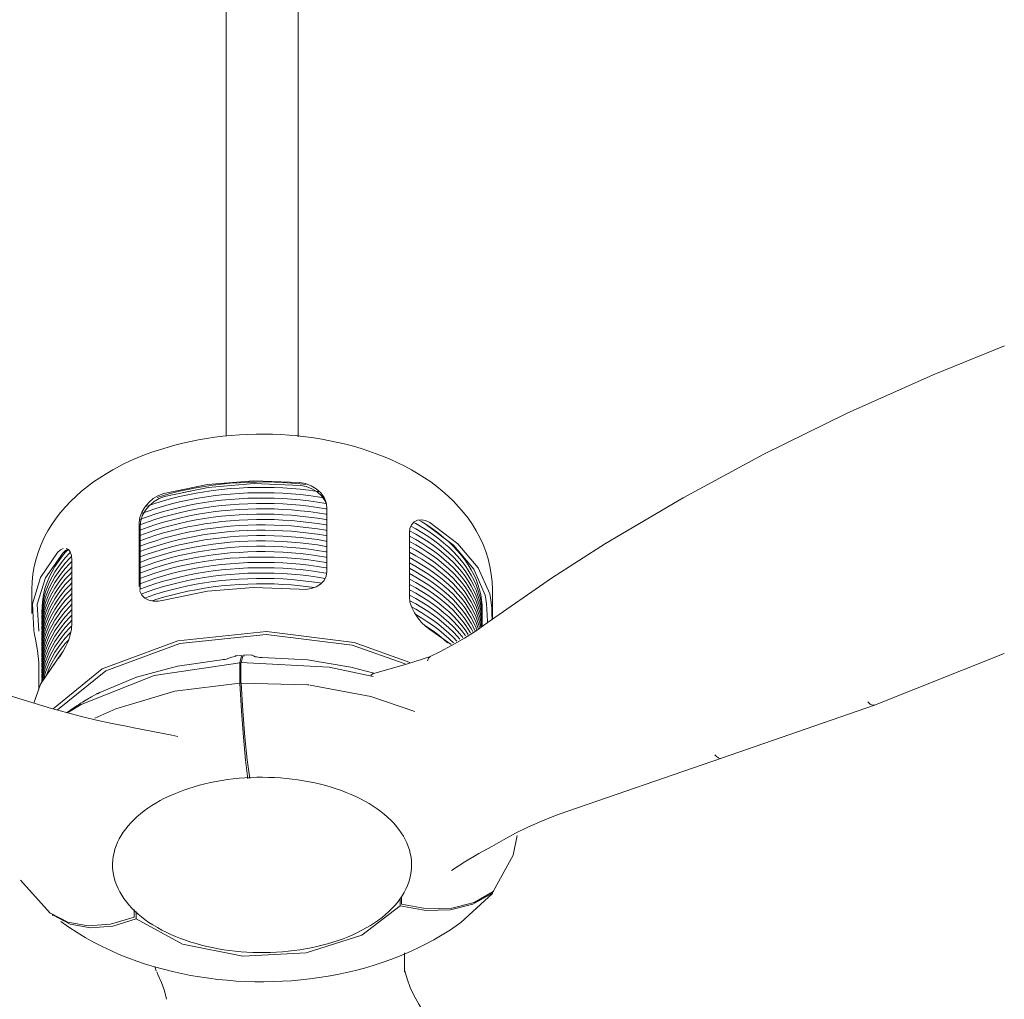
# Model space of a CAD drawing. Header units: millimetres. Extents: x 5806 to 11192, y -3252 to 7544.
# Tile 3 of 11: x 8144 to 8446, y -2927 to -2627. Entities that reach past the tile are written whole.
import ezdxf

# ---------------------------------------------------------------- set-up
doc = ezdxf.new("R2010")
doc.units = ezdxf.units.MM
doc.layers.add('E-LITE-EQPM', color=7, linetype='Continuous', lineweight=20)

# ---------------------------------------------------------------- blocks, each defined once
blk = doc.blocks.new('33451 - 32100 JUST FAN Matt black ceiling fan with DC motor-500755-00 Isometrico PDF')
at = {"layer": 'E-LITE-EQPM', "color": 251, "lineweight": 9, "true_color": 0x636466}
for p, q in [((2387.02, -2413.94), (2387.02, -2754.75)), ((2409.01, -2755.01), (2409.01, -2413.94)), ((2373.95, -2772.01), (2378.01, -2771.18)), ((2417.83, -2776.59), (2417.83, -2796.17)), ((2360.44, -2800.79), (2360.44, -2781.22)), ((2360.67, -2801.74), (2360.67, -2782.16)), ((2443.08, -2803.93), (2443.08, -2784.36)), ((2339.84, -2792.68), (2339.84, -2812.25)), ((2327.56, -2801.71), (2327.56, -2809.09)), ((2468.46, -2810.89), (2468.46, -2801.71)), ((2455.83, -2818.51), (2449.33, -2813.89)), ((2333.62, -2838.08), (2282.32, -2822.58)), ((2390.07, -2822.06), (2388.38, -2822.55)), ((2389.72, -2822.03), (2391.93, -2821.91)), ((2392.36, -2821.82), (2394.98, -2821.72)), ((2395.54, -2822.05), (2394.83, -2821.81)), ((2625.09, -2821.28), (2585.36, -2837.05)), ((2329.72, -2832.31), (2329.72, -2825.63)), ((2391.2, -2824.23), (2391.18, -2824.12)), ((2391.18, -2824.12), (2391.18, -2830.3)), ((2391.55, -2830.22), (2391.55, -2824.04)), ((2349.12, -2825.94), (2334.05, -2838.18)), ((2350.16, -2826.56), (2335.42, -2838.53)), ((2391.18, -2830.3), (2391.2, -2830.4)), ((2391.57, -2830.32), (2391.55, -2830.22)), ((2347.82, -2833.42), (2348.25, -2833.24)), ((2341.41, -2837.23), (2338.55, -2839.23)), ((2344.62, -2835.25), (2344.39, -2835.37)), ((2538.53, -2853.32), (2585.33, -2837.06)), ((2538.53, -2853.32), (2488.87, -2870.46)), ((2333.14, -2900.74), (2324.12, -2890.65)), ((2468.51, -2894.71), (2458.82, -2903.55)), ((2468.34, -2894.67), (2468.51, -2894.71)), ((2468.51, -2894.71), (2468.51, -2894.27)), ((2468.89, -2894.19), (2468.73, -2894.14)), ((2440.25, -2896.2), (2440.25, -2898.48)), ((2440.64, -2897.94), (2440.64, -2895.66)), ((2333.29, -2900.68), (2333.14, -2900.74)), ((2333.88, -2900.99), (2333.88, -2901.43)), ((2358.83, -2899.58), (2358.83, -2901.92)), ((2359.46, -2902.51), (2359.46, -2900.26)), ((2333.88, -2901.43), (2334.04, -2901.37))]:
    blk.add_line(p, q, dxfattribs=at)
for points in [[(2503.07, -2787.67, 0), (2526.86, -2773.6, 0), (2551.52, -2760.29, 0), (2577.04, -2747.75, 0), (2603.35, -2736.01, 0), (2625.15, -2727.13, 0)], [(2468.46, -2801.71, 0), (2468.38, -2799.34, 0), (2468.13, -2796.98, 0), (2467.73, -2794.64, 0), (2467.17, -2792.35, 0), (2466.46, -2790.11, 0), (2465.62, -2787.93, 0), (2464.65, -2785.82, 0), (2463.55, -2783.77, 0), (2462.35, -2781.81, 0), (2461.04, -2779.92, 0), (2459.64, -2778.11, 0), (2458.15, -2776.37, 0), (2456.58, -2774.71, 0), (2454.94, -2773.13, 0), (2453.22, -2771.62, 0), (2451.44, -2770.17, 0), (2449.59, -2768.8, 0), (2447.69, -2767.5, 0), (2445.73, -2766.26, 0), (2443.72, -2765.08, 0), (2441.65, -2763.97, 0), (2439.54, -2762.92, 0), (2437.38, -2761.93, 0), (2435.18, -2761, 0), (2432.94, -2760.14, 0), (2430.66, -2759.33, 0), (2428.35, -2758.58, 0), (2426, -2757.89, 0), (2423.62, -2757.26, 0), (2421.21, -2756.68, 0), (2418.77, -2756.17, 0), (2416.32, -2755.71, 0), (2413.84, -2755.32, 0), (2411.34, -2754.98, 0), (2408.83, -2754.7, 0), (2406.31, -2754.48, 0), (2403.78, -2754.31, 0), (2401.24, -2754.21, 0), (2398.7, -2754.16, 0), (2396.16, -2754.18, 0), (2393.62, -2754.25, 0), (2391.08, -2754.38, 0), (2388.55, -2754.57, 0), (2386.03, -2754.82, 0), (2383.53, -2755.13, 0), (2381.04, -2755.49, 0), (2378.57, -2755.92, 0), (2376.13, -2756.4, 0), (2373.71, -2756.94, 0), (2371.31, -2757.54, 0), (2368.94, -2758.2, 0), (2366.61, -2758.92, 0), (2364.31, -2759.69, 0), (2362.05, -2760.53, 0), (2359.82, -2761.42, 0), (2357.64, -2762.38, 0), (2355.51, -2763.4, 0), (2353.42, -2764.47, 0), (2352.5, -2764.97, 0)], [(2327.56, -2801.71, 0), (2327.64, -2799.34, 0), (2327.89, -2796.98, 0), (2328.3, -2794.64, 0), (2328.86, -2792.35, 0), (2329.56, -2790.11, 0), (2330.41, -2787.93, 0), (2331.38, -2785.82, 0), (2332.47, -2783.77, 0), (2333.68, -2781.81, 0), (2334.98, -2779.92, 0), (2336.38, -2778.11, 0), (2337.87, -2776.37, 0), (2339.44, -2774.71, 0), (2341.09, -2773.13, 0), (2342.8, -2771.62, 0), (2344.59, -2770.17, 0), (2346.43, -2768.8, 0), (2348.33, -2767.5, 0), (2350.29, -2766.26, 0), (2352.31, -2765.08, 0), (2352.5, -2764.97, 0)], [(2367.94, -2772.31, 0), (2381.3, -2769.58, 0), (2395.34, -2768.45, 0), (2409.49, -2768.96, 0)], [(2415.25, -2771.74, 0), (2414.93, -2771.68, 0), (2412.31, -2771.32, 0), (2409.68, -2771.02, 0), (2407.02, -2770.78, 0), (2404.36, -2770.61, 0), (2401.68, -2770.49, 0), (2398.99, -2770.44, 0), (2396.31, -2770.45, 0), (2393.62, -2770.52, 0), (2390.95, -2770.65, 0), (2388.28, -2770.84, 0), (2385.63, -2771.1, 0), (2383, -2771.41, 0), (2380.4, -2771.79, 0), (2377.82, -2772.23, 0), (2375.27, -2772.72, 0), (2372.76, -2773.28, 0), (2370.29, -2773.89, 0), (2367.87, -2774.56, 0), (2365.49, -2775.28, 0), (2363.16, -2776.06, 0), (2362.68, -2776.24, 0)], [(2411.43, -2769.58, 0), (2409.68, -2769.38, 0), (2407.02, -2769.14, 0), (2404.36, -2768.97, 0), (2401.68, -2768.85, 0), (2398.99, -2768.8, 0), (2396.31, -2768.81, 0), (2393.62, -2768.88, 0), (2390.95, -2769.01, 0), (2388.28, -2769.2, 0), (2385.63, -2769.46, 0), (2383, -2769.77, 0), (2380.4, -2770.15, 0), (2377.82, -2770.59, 0), (2375.27, -2771.08, 0), (2372.76, -2771.64, 0), (2370.29, -2772.25, 0), (2367.87, -2772.92, 0), (2365.86, -2773.53, 0)], [(2368.16, -2773.21, 0), (2381.51, -2770.44, 0), (2395.56, -2769.31, 0), (2409.71, -2769.86, 0)], [(2409.49, -2768.96, 0), (2411.3, -2769.31, 0), (2413.03, -2769.98, 0), (2414.6, -2770.94, 0), (2415.93, -2772.15, 0), (2416.96, -2773.54, 0), (2417.61, -2775.06, 0), (2417.83, -2776.59, 0)], [(2409.71, -2769.86, 0), (2411.52, -2770.22, 0), (2413.25, -2770.89, 0), (2414.82, -2771.86, 0), (2416.15, -2773.07, 0), (2417.18, -2774.48, 0), (2417.71, -2775.61, 0)], [(2360.44, -2781.22, 0), (2360.64, -2779.65, 0), (2361.21, -2778.04, 0), (2362.13, -2776.48, 0), (2363.31, -2775.07, 0), (2364.72, -2773.87, 0), (2366.28, -2772.94, 0), (2367.94, -2772.31, 0)], [(2417.67, -2775.41, 0), (2417.51, -2775.38, 0), (2414.93, -2774.96, 0), (2412.31, -2774.6, 0), (2409.68, -2774.3, 0), (2407.02, -2774.06, 0), (2404.36, -2773.89, 0), (2401.68, -2773.77, 0), (2398.99, -2773.72, 0), (2396.31, -2773.73, 0), (2393.62, -2773.8, 0), (2390.95, -2773.93, 0), (2388.28, -2774.12, 0), (2385.63, -2774.38, 0), (2383, -2774.69, 0), (2380.4, -2775.07, 0), (2377.82, -2775.51, 0), (2375.27, -2776, 0), (2372.76, -2776.56, 0), (2370.29, -2777.17, 0), (2367.87, -2777.84, 0), (2365.49, -2778.56, 0), (2363.16, -2779.34, 0), (2360.89, -2780.17, 0), (2360.55, -2780.31, 0)], [(2360.67, -2782.16, 0), (2360.86, -2780.59, 0), (2361.44, -2778.97, 0), (2362.35, -2777.41, 0), (2363.54, -2775.99, 0), (2364.95, -2774.78, 0), (2366.51, -2773.84, 0), (2368.16, -2773.21, 0)], [(2417.01, -2773.66, 0), (2414.93, -2773.32, 0), (2412.31, -2772.96, 0), (2409.68, -2772.66, 0), (2407.02, -2772.42, 0), (2404.36, -2772.25, 0), (2401.68, -2772.13, 0), (2398.99, -2772.08, 0), (2396.31, -2772.09, 0), (2393.62, -2772.16, 0), (2390.95, -2772.29, 0), (2388.28, -2772.48, 0), (2385.63, -2772.74, 0), (2383, -2773.05, 0), (2380.4, -2773.43, 0), (2377.82, -2773.87, 0), (2375.27, -2774.36, 0), (2372.76, -2774.92, 0), (2370.29, -2775.53, 0), (2367.87, -2776.2, 0), (2365.49, -2776.92, 0), (2363.16, -2777.7, 0), (2361.28, -2778.39, 0)], [(2417.67, -2777.05, 0), (2417.51, -2777.02, 0), (2414.93, -2776.6, 0), (2412.31, -2776.24, 0), (2409.68, -2775.94, 0), (2407.02, -2775.7, 0), (2404.36, -2775.53, 0), (2401.68, -2775.41, 0), (2398.99, -2775.36, 0), (2396.31, -2775.37, 0), (2393.62, -2775.44, 0), (2390.95, -2775.57, 0), (2388.28, -2775.76, 0), (2385.63, -2776.02, 0), (2383, -2776.33, 0), (2380.4, -2776.71, 0), (2377.82, -2777.15, 0), (2375.27, -2777.64, 0), (2372.76, -2778.2, 0), (2370.29, -2778.81, 0), (2367.87, -2779.48, 0), (2365.49, -2780.2, 0), (2363.16, -2780.98, 0), (2360.89, -2781.81, 0), (2360.44, -2781.99, 0)], [(2417.67, -2778.69, 0), (2417.51, -2778.66, 0), (2414.93, -2778.24, 0), (2412.31, -2777.88, 0), (2409.68, -2777.58, 0), (2407.02, -2777.34, 0), (2404.36, -2777.17, 0), (2401.68, -2777.05, 0), (2398.99, -2777, 0), (2396.31, -2777.01, 0), (2393.62, -2777.08, 0), (2390.95, -2777.21, 0), (2388.28, -2777.4, 0), (2385.63, -2777.66, 0), (2383, -2777.97, 0), (2380.4, -2778.35, 0), (2377.82, -2778.79, 0), (2375.27, -2779.28, 0), (2372.76, -2779.84, 0), (2370.29, -2780.45, 0), (2367.87, -2781.12, 0), (2365.49, -2781.84, 0), (2363.16, -2782.62, 0), (2360.89, -2783.45, 0), (2360.44, -2783.63, 0)], [(2417.67, -2780.33, 0), (2417.51, -2780.3, 0), (2414.93, -2779.88, 0), (2412.31, -2779.52, 0), (2409.68, -2779.22, 0), (2407.02, -2778.98, 0), (2404.36, -2778.81, 0), (2401.68, -2778.69, 0), (2398.99, -2778.64, 0), (2396.31, -2778.65, 0), (2393.62, -2778.72, 0), (2390.95, -2778.85, 0), (2388.28, -2779.04, 0), (2385.63, -2779.3, 0), (2383, -2779.61, 0), (2380.4, -2779.99, 0), (2377.82, -2780.43, 0), (2375.27, -2780.92, 0), (2372.76, -2781.48, 0), (2370.29, -2782.09, 0), (2367.87, -2782.76, 0), (2365.49, -2783.48, 0), (2363.16, -2784.26, 0), (2360.89, -2785.09, 0), (2360.44, -2785.27, 0)], [(2417.67, -2781.97, 0), (2417.51, -2781.94, 0), (2414.93, -2781.52, 0), (2412.31, -2781.16, 0), (2409.68, -2780.86, 0), (2407.02, -2780.62, 0), (2404.36, -2780.45, 0), (2401.68, -2780.33, 0), (2398.99, -2780.28, 0), (2396.31, -2780.28, 0), (2393.62, -2780.36, 0), (2390.95, -2780.49, 0), (2388.28, -2780.68, 0), (2385.63, -2780.94, 0), (2383, -2781.25, 0), (2380.4, -2781.63, 0), (2377.82, -2782.07, 0), (2375.27, -2782.56, 0), (2372.76, -2783.12, 0), (2370.29, -2783.73, 0), (2367.87, -2784.4, 0), (2365.49, -2785.12, 0), (2363.16, -2785.9, 0), (2360.89, -2786.73, 0), (2360.44, -2786.91, 0)], [(2443.08, -2784.36, 0), (2443.26, -2782.95, 0), (2443.78, -2781.8, 0), (2444.58, -2780.96, 0), (2445.6, -2780.48, 0), (2446.77, -2780.36, 0), (2448.03, -2780.61, 0), (2449.31, -2781.21, 0)], [(2417.67, -2783.61, 0), (2417.51, -2783.58, 0), (2414.93, -2783.16, 0), (2412.31, -2782.8, 0), (2409.68, -2782.5, 0), (2407.02, -2782.26, 0), (2404.36, -2782.09, 0), (2401.68, -2781.97, 0), (2398.99, -2781.92, 0), (2396.31, -2781.92, 0), (2393.62, -2782, 0), (2390.95, -2782.13, 0), (2388.28, -2782.32, 0), (2385.63, -2782.58, 0), (2383, -2782.89, 0), (2380.4, -2783.27, 0), (2377.82, -2783.71, 0), (2375.27, -2784.2, 0), (2372.76, -2784.76, 0), (2370.29, -2785.37, 0), (2367.87, -2786.04, 0), (2365.49, -2786.76, 0), (2363.16, -2787.54, 0), (2360.89, -2788.37, 0), (2360.44, -2788.55, 0)], [(2465.31, -2812.89, 0), (2465.37, -2811.32, 0), (2465.33, -2809.75, 0), (2465.18, -2808.17, 0), (2464.91, -2806.6, 0), (2464.54, -2805.04, 0), (2464.06, -2803.49, 0), (2463.48, -2801.95, 0), (2462.79, -2800.43, 0), (2461.99, -2798.93, 0), (2461.1, -2797.44, 0), (2460.1, -2795.98, 0), (2459, -2794.55, 0), (2457.81, -2793.15, 0), (2456.52, -2791.77, 0), (2455.14, -2790.43, 0), (2453.66, -2789.12, 0), (2452.1, -2787.85, 0), (2450.45, -2786.61, 0), (2448.72, -2785.42, 0), (2446.91, -2784.26, 0), (2445.02, -2783.15, 0), (2443.53, -2782.34, 0)], [(2465.31, -2811.26, 0), (2465.37, -2809.68, 0), (2465.33, -2808.11, 0), (2465.18, -2806.53, 0), (2464.91, -2804.96, 0), (2464.54, -2803.4, 0), (2464.06, -2801.85, 0), (2463.48, -2800.31, 0), (2462.79, -2798.79, 0), (2461.99, -2797.29, 0), (2461.1, -2795.8, 0), (2460.1, -2794.34, 0), (2459, -2792.91, 0), (2457.81, -2791.51, 0), (2456.52, -2790.13, 0), (2455.14, -2788.79, 0), (2453.66, -2787.48, 0), (2452.1, -2786.21, 0), (2450.45, -2784.97, 0), (2448.72, -2783.78, 0), (2446.91, -2782.62, 0), (2445.02, -2781.51, 0), (2444.38, -2781.16, 0)], [(2465.31, -2809.62, 0), (2465.37, -2808.05, 0), (2465.33, -2806.47, 0), (2465.18, -2804.89, 0), (2464.91, -2803.32, 0), (2464.54, -2801.76, 0), (2464.06, -2800.21, 0), (2463.48, -2798.67, 0), (2462.79, -2797.15, 0), (2461.99, -2795.65, 0), (2461.1, -2794.16, 0), (2460.1, -2792.7, 0), (2459, -2791.27, 0), (2457.81, -2789.87, 0), (2456.52, -2788.49, 0), (2455.14, -2787.15, 0), (2453.66, -2785.84, 0), (2452.1, -2784.57, 0), (2450.45, -2783.33, 0), (2448.72, -2782.14, 0), (2446.91, -2780.98, 0), (2446.21, -2780.57, 0)], [(2447.9, -2781.61, 0), (2456.58, -2788.09, 0), (2462.79, -2795.45, 0), (2466.25, -2803.39, 0)], [(2449.31, -2781.21, 0), (2457.94, -2787.71, 0), (2464.14, -2795.07, 0), (2467.67, -2803, 0)], [(2417.67, -2785.25, 0), (2417.51, -2785.22, 0), (2414.93, -2784.8, 0), (2412.31, -2784.44, 0), (2409.68, -2784.14, 0), (2407.02, -2783.9, 0), (2404.36, -2783.73, 0), (2401.68, -2783.61, 0), (2398.99, -2783.56, 0), (2396.31, -2783.56, 0), (2393.62, -2783.64, 0), (2390.95, -2783.77, 0), (2388.28, -2783.96, 0), (2385.63, -2784.22, 0), (2383, -2784.53, 0), (2380.4, -2784.91, 0), (2377.82, -2785.35, 0), (2375.27, -2785.84, 0), (2372.76, -2786.4, 0), (2370.29, -2787.01, 0), (2367.87, -2787.68, 0), (2365.49, -2788.4, 0), (2363.16, -2789.18, 0), (2360.89, -2790.01, 0), (2360.44, -2790.19, 0)], [(2417.67, -2786.89, 0), (2417.51, -2786.86, 0), (2414.93, -2786.44, 0), (2412.31, -2786.08, 0), (2409.68, -2785.78, 0), (2407.02, -2785.54, 0), (2404.36, -2785.37, 0), (2401.68, -2785.25, 0), (2398.99, -2785.2, 0), (2396.31, -2785.2, 0), (2393.62, -2785.27, 0), (2390.95, -2785.41, 0), (2388.28, -2785.6, 0), (2385.63, -2785.86, 0), (2383, -2786.17, 0), (2380.4, -2786.55, 0), (2377.82, -2786.99, 0), (2375.27, -2787.48, 0), (2372.76, -2788.04, 0), (2370.29, -2788.65, 0), (2367.87, -2789.32, 0), (2365.49, -2790.04, 0), (2363.16, -2790.82, 0), (2360.89, -2791.65, 0), (2360.44, -2791.83, 0)], [(2465.32, -2812.92, 0), (2465.18, -2811.45, 0), (2464.91, -2809.88, 0), (2464.54, -2808.32, 0), (2464.06, -2806.77, 0), (2463.48, -2805.23, 0), (2462.79, -2803.71, 0), (2461.99, -2802.2, 0), (2461.1, -2800.72, 0), (2460.1, -2799.26, 0), (2459, -2797.83, 0), (2457.81, -2796.43, 0), (2456.52, -2795.05, 0), (2455.14, -2793.71, 0), (2453.66, -2792.4, 0), (2452.1, -2791.13, 0), (2450.45, -2789.89, 0), (2448.72, -2788.7, 0), (2446.91, -2787.54, 0), (2445.02, -2786.43, 0), (2443.08, -2785.37, 0)], [(2465.37, -2812.85, 0), (2465.33, -2811.39, 0), (2465.18, -2809.81, 0), (2464.91, -2808.24, 0), (2464.54, -2806.68, 0), (2464.06, -2805.13, 0), (2463.48, -2803.59, 0), (2462.79, -2802.07, 0), (2461.99, -2800.56, 0), (2461.1, -2799.08, 0), (2460.1, -2797.62, 0), (2459, -2796.19, 0), (2457.81, -2794.79, 0), (2456.52, -2793.41, 0), (2455.14, -2792.07, 0), (2453.66, -2790.76, 0), (2452.1, -2789.49, 0), (2450.45, -2788.25, 0), (2448.72, -2787.06, 0), (2446.91, -2785.9, 0), (2445.02, -2784.79, 0), (2443.15, -2783.78, 0)], [(2330.75, -2809.88, 0), (2330.66, -2808.6, 0), (2330.67, -2807.02, 0), (2330.78, -2805.44, 0), (2331.01, -2803.87, 0), (2331.34, -2802.3, 0), (2331.78, -2800.75, 0), (2332.33, -2799.21, 0), (2332.98, -2797.68, 0), (2333.74, -2796.17, 0), (2334.6, -2794.68, 0), (2335.57, -2793.21, 0), (2336.63, -2791.77, 0), (2337.79, -2790.36, 0), (2338.63, -2789.43, 0)], [(2335.45, -2790.39, 0), (2336.32, -2789.61, 0), (2337.19, -2789.19, 0)], [(2337, -2790.55, 0), (2337.88, -2789.77, 0), (2338.61, -2789.4, 0)], [(2338.02, -2789.15, 0), (2338.75, -2789.49, 0), (2339.33, -2790.21, 0), (2339.71, -2791.29, 0), (2339.84, -2792.68, 0)], [(2417.67, -2788.53, 0), (2417.51, -2788.5, 0), (2414.93, -2788.08, 0), (2412.31, -2787.72, 0), (2409.68, -2787.42, 0), (2407.02, -2787.18, 0), (2404.36, -2787.01, 0), (2401.68, -2786.89, 0), (2398.99, -2786.84, 0), (2396.31, -2786.84, 0), (2393.62, -2786.91, 0), (2390.95, -2787.05, 0), (2388.28, -2787.24, 0), (2385.63, -2787.5, 0), (2383, -2787.81, 0), (2380.4, -2788.19, 0), (2377.82, -2788.63, 0), (2375.27, -2789.12, 0), (2372.76, -2789.68, 0), (2370.29, -2790.29, 0), (2367.87, -2790.96, 0), (2365.49, -2791.68, 0), (2363.16, -2792.46, 0), (2360.89, -2793.29, 0), (2360.44, -2793.47, 0)], [(2417.67, -2790.17, 0), (2417.51, -2790.14, 0), (2414.93, -2789.72, 0), (2412.31, -2789.36, 0), (2409.68, -2789.06, 0), (2407.02, -2788.82, 0), (2404.36, -2788.65, 0), (2401.68, -2788.53, 0), (2398.99, -2788.48, 0), (2396.31, -2788.48, 0), (2393.62, -2788.55, 0), (2390.95, -2788.69, 0), (2388.28, -2788.88, 0), (2385.63, -2789.14, 0), (2383, -2789.45, 0), (2380.4, -2789.83, 0), (2377.82, -2790.27, 0), (2375.27, -2790.76, 0), (2372.76, -2791.32, 0), (2370.29, -2791.93, 0), (2367.87, -2792.6, 0), (2365.49, -2793.32, 0), (2363.16, -2794.1, 0), (2360.89, -2794.93, 0), (2360.44, -2795.11, 0)], [(2465.16, -2813.01, 0), (2464.91, -2811.52, 0), (2464.54, -2809.96, 0), (2464.06, -2808.41, 0), (2463.48, -2806.87, 0), (2462.79, -2805.35, 0), (2461.99, -2803.84, 0), (2461.1, -2802.36, 0), (2460.1, -2800.9, 0), (2459, -2799.47, 0), (2457.81, -2798.07, 0), (2456.52, -2796.69, 0), (2455.14, -2795.35, 0), (2453.66, -2794.04, 0), (2452.1, -2792.77, 0), (2450.45, -2791.53, 0), (2448.72, -2790.34, 0), (2446.91, -2789.18, 0), (2445.02, -2788.07, 0), (2443.08, -2787.01, 0)], [(2464.91, -2813.16, 0), (2464.54, -2811.6, 0), (2464.06, -2810.05, 0), (2463.48, -2808.51, 0), (2462.79, -2806.99, 0), (2461.99, -2805.48, 0), (2461.1, -2804, 0), (2460.1, -2802.54, 0), (2459, -2801.11, 0), (2457.81, -2799.71, 0), (2456.52, -2798.33, 0), (2455.14, -2796.99, 0), (2453.66, -2795.68, 0), (2452.1, -2794.41, 0), (2450.45, -2793.17, 0), (2448.72, -2791.97, 0), (2446.91, -2790.82, 0), (2445.02, -2789.71, 0), (2443.08, -2788.65, 0)], [(2466.9, -2811.94, 0), (2486.58, -2798.25, 0), (2503.07, -2787.67, 0)], [(2328.13, -2814.24, 0), (2327.76, -2806.06, 0), (2330.23, -2798, 0), (2335.45, -2790.39, 0)], [(2329.68, -2814.4, 0), (2329.24, -2806.21, 0), (2331.72, -2798.15, 0), (2337, -2790.55, 0)], [(2330.75, -2811.52, 0), (2330.66, -2810.24, 0), (2330.67, -2808.66, 0), (2330.78, -2807.08, 0), (2331.01, -2805.51, 0), (2331.34, -2803.94, 0), (2331.78, -2802.39, 0), (2332.33, -2800.85, 0), (2332.98, -2799.32, 0), (2333.74, -2797.81, 0), (2334.6, -2796.32, 0), (2335.57, -2794.85, 0), (2336.63, -2793.41, 0), (2337.79, -2791.99, 0), (2339.05, -2790.61, 0), (2339.36, -2790.29, 0)], [(2330.75, -2813.16, 0), (2330.66, -2811.88, 0), (2330.67, -2810.3, 0), (2330.78, -2808.72, 0), (2331.01, -2807.15, 0), (2331.34, -2805.58, 0), (2331.78, -2804.03, 0), (2332.33, -2802.49, 0), (2332.98, -2800.96, 0), (2333.74, -2799.45, 0), (2334.6, -2797.96, 0), (2335.57, -2796.49, 0), (2336.63, -2795.05, 0), (2337.79, -2793.63, 0), (2339.05, -2792.25, 0), (2339.74, -2791.56, 0)], [(2417.67, -2791.81, 0), (2417.51, -2791.78, 0), (2414.93, -2791.36, 0), (2412.31, -2791, 0), (2409.68, -2790.7, 0), (2407.02, -2790.46, 0), (2404.36, -2790.29, 0), (2401.68, -2790.17, 0), (2398.99, -2790.12, 0), (2396.31, -2790.12, 0), (2393.62, -2790.19, 0), (2390.95, -2790.33, 0), (2388.28, -2790.52, 0), (2385.63, -2790.78, 0), (2383, -2791.09, 0), (2380.4, -2791.47, 0), (2377.82, -2791.91, 0), (2375.27, -2792.4, 0), (2372.76, -2792.96, 0), (2370.29, -2793.57, 0), (2367.87, -2794.24, 0), (2365.49, -2794.96, 0), (2363.16, -2795.74, 0), (2360.89, -2796.57, 0), (2360.44, -2796.75, 0)], [(2417.67, -2793.45, 0), (2417.51, -2793.42, 0), (2414.93, -2793, 0), (2412.31, -2792.64, 0), (2409.68, -2792.34, 0), (2407.02, -2792.1, 0), (2404.36, -2791.92, 0), (2401.68, -2791.81, 0), (2398.99, -2791.76, 0), (2396.31, -2791.76, 0), (2393.62, -2791.83, 0), (2390.95, -2791.97, 0), (2388.28, -2792.16, 0), (2385.63, -2792.42, 0), (2383, -2792.73, 0), (2380.4, -2793.11, 0), (2377.82, -2793.55, 0), (2375.27, -2794.04, 0), (2372.76, -2794.6, 0), (2370.29, -2795.21, 0), (2367.87, -2795.88, 0), (2365.49, -2796.6, 0), (2363.16, -2797.38, 0), (2360.89, -2798.21, 0), (2360.44, -2798.39, 0)], [(2464.54, -2813.24, 0), (2464.06, -2811.69, 0), (2463.48, -2810.15, 0), (2462.79, -2808.63, 0), (2461.99, -2807.12, 0), (2461.1, -2805.64, 0), (2460.1, -2804.18, 0), (2459, -2802.75, 0), (2457.81, -2801.35, 0), (2456.52, -2799.97, 0), (2455.14, -2798.63, 0), (2453.66, -2797.32, 0), (2452.1, -2796.05, 0), (2450.45, -2794.81, 0), (2448.72, -2793.61, 0), (2446.91, -2792.46, 0), (2445.02, -2791.35, 0), (2443.08, -2790.29, 0)], [(2464.15, -2813.6, 0), (2464.06, -2813.33, 0), (2463.48, -2811.79, 0), (2462.79, -2810.27, 0), (2461.99, -2808.76, 0), (2461.1, -2807.28, 0), (2460.1, -2805.82, 0), (2459, -2804.39, 0), (2457.81, -2802.99, 0), (2456.52, -2801.61, 0), (2455.14, -2800.27, 0), (2453.66, -2798.96, 0), (2452.1, -2797.69, 0), (2450.45, -2796.45, 0), (2448.72, -2795.25, 0), (2446.91, -2794.1, 0), (2445.02, -2792.99, 0), (2443.08, -2791.93, 0)], [(2330.75, -2814.8, 0), (2330.66, -2813.52, 0), (2330.67, -2811.94, 0), (2330.78, -2810.36, 0), (2331.01, -2808.79, 0), (2331.34, -2807.22, 0), (2331.78, -2805.67, 0), (2332.33, -2804.13, 0), (2332.98, -2802.6, 0), (2333.74, -2801.09, 0), (2334.6, -2799.6, 0), (2335.57, -2798.13, 0), (2336.63, -2796.69, 0), (2337.79, -2795.27, 0), (2339.05, -2793.89, 0), (2339.84, -2793.09, 0)], [(2330.75, -2816.44, 0), (2330.66, -2815.16, 0), (2330.67, -2813.58, 0), (2330.78, -2812, 0), (2331.01, -2810.43, 0), (2331.34, -2808.86, 0), (2331.78, -2807.31, 0), (2332.33, -2805.77, 0), (2332.98, -2804.24, 0), (2333.74, -2802.73, 0), (2334.6, -2801.24, 0), (2335.57, -2799.77, 0), (2336.63, -2798.33, 0), (2337.79, -2796.91, 0), (2339.05, -2795.53, 0), (2339.84, -2794.73, 0)], [(2417.67, -2795.09, 0), (2417.51, -2795.06, 0), (2414.93, -2794.64, 0), (2412.31, -2794.28, 0), (2409.68, -2793.98, 0), (2407.02, -2793.74, 0), (2404.36, -2793.56, 0), (2401.68, -2793.45, 0), (2398.99, -2793.4, 0), (2396.31, -2793.4, 0), (2393.62, -2793.47, 0), (2390.95, -2793.61, 0), (2388.28, -2793.8, 0), (2385.63, -2794.06, 0), (2383, -2794.37, 0), (2380.4, -2794.75, 0), (2377.82, -2795.19, 0), (2375.27, -2795.68, 0), (2372.76, -2796.24, 0), (2370.29, -2796.85, 0), (2367.87, -2797.52, 0), (2365.49, -2798.24, 0), (2363.16, -2799.02, 0), (2360.89, -2799.85, 0), (2360.44, -2800.03, 0)], [(2417.67, -2796.73, 0), (2417.51, -2796.7, 0), (2414.93, -2796.28, 0), (2412.31, -2795.92, 0), (2409.68, -2795.62, 0), (2407.02, -2795.38, 0), (2404.36, -2795.2, 0), (2401.68, -2795.09, 0), (2398.99, -2795.04, 0), (2396.31, -2795.04, 0), (2393.62, -2795.11, 0), (2390.95, -2795.25, 0), (2388.28, -2795.44, 0), (2385.63, -2795.7, 0), (2383, -2796.01, 0), (2380.4, -2796.39, 0), (2377.82, -2796.83, 0), (2375.27, -2797.32, 0), (2372.76, -2797.88, 0), (2370.29, -2798.49, 0), (2367.87, -2799.16, 0), (2365.49, -2799.88, 0), (2363.16, -2800.66, 0), (2360.89, -2801.49, 0), (2360.55, -2801.63, 0)], [(2463.65, -2813.89, 0), (2463.48, -2813.43, 0), (2462.79, -2811.91, 0), (2461.99, -2810.4, 0), (2461.1, -2808.92, 0), (2460.1, -2807.46, 0), (2459, -2806.03, 0), (2457.81, -2804.63, 0), (2456.52, -2803.25, 0), (2455.14, -2801.91, 0), (2453.66, -2800.6, 0), (2452.1, -2799.33, 0), (2450.45, -2798.09, 0), (2448.72, -2796.89, 0), (2446.91, -2795.74, 0), (2445.02, -2794.63, 0), (2443.08, -2793.57, 0)], [(2463.09, -2814.22, 0), (2462.79, -2813.55, 0), (2461.99, -2812.04, 0), (2461.1, -2810.56, 0), (2460.1, -2809.1, 0), (2459, -2807.67, 0), (2457.81, -2806.27, 0), (2456.52, -2804.89, 0), (2455.14, -2803.55, 0), (2453.66, -2802.24, 0), (2452.1, -2800.97, 0), (2450.45, -2799.73, 0), (2448.72, -2798.53, 0), (2446.91, -2797.38, 0), (2445.02, -2796.27, 0), (2443.08, -2795.21, 0)], [(2330.75, -2818.08, 0), (2330.66, -2816.8, 0), (2330.67, -2815.22, 0), (2330.78, -2813.64, 0), (2331.01, -2812.07, 0), (2331.34, -2810.5, 0), (2331.78, -2808.95, 0), (2332.33, -2807.41, 0), (2332.98, -2805.88, 0), (2333.74, -2804.37, 0), (2334.6, -2802.88, 0), (2335.57, -2801.41, 0), (2336.63, -2799.97, 0), (2337.79, -2798.55, 0), (2339.05, -2797.17, 0), (2339.84, -2796.37, 0)], [(2330.75, -2819.72, 0), (2330.66, -2818.44, 0), (2330.67, -2816.86, 0), (2330.78, -2815.28, 0), (2331.01, -2813.71, 0), (2331.34, -2812.14, 0), (2331.78, -2810.59, 0), (2332.33, -2809.04, 0), (2332.98, -2807.52, 0), (2333.74, -2806.01, 0), (2334.6, -2804.52, 0), (2335.57, -2803.05, 0), (2336.63, -2801.61, 0), (2337.79, -2800.19, 0), (2339.05, -2798.81, 0), (2339.84, -2798.01, 0)], [(2417.27, -2798.3, 0), (2414.93, -2797.92, 0), (2412.31, -2797.56, 0), (2409.68, -2797.26, 0), (2407.02, -2797.02, 0), (2404.36, -2796.84, 0), (2401.68, -2796.73, 0), (2398.99, -2796.68, 0), (2396.31, -2796.68, 0), (2393.62, -2796.75, 0), (2390.95, -2796.89, 0), (2388.28, -2797.08, 0), (2385.63, -2797.34, 0), (2383, -2797.65, 0), (2380.4, -2798.03, 0), (2377.82, -2798.47, 0), (2375.27, -2798.96, 0), (2372.76, -2799.52, 0), (2370.29, -2800.13, 0), (2367.87, -2800.8, 0), (2365.49, -2801.52, 0), (2363.16, -2802.3, 0), (2361.05, -2803.08, 0)], [(2416.16, -2799.76, 0), (2414.93, -2799.56, 0), (2412.31, -2799.2, 0), (2409.68, -2798.9, 0), (2407.02, -2798.66, 0), (2404.36, -2798.48, 0), (2401.68, -2798.37, 0), (2398.99, -2798.32, 0), (2396.31, -2798.32, 0), (2393.62, -2798.39, 0), (2390.95, -2798.53, 0), (2388.28, -2798.72, 0), (2385.63, -2798.98, 0), (2383, -2799.29, 0), (2380.4, -2799.67, 0), (2377.82, -2800.11, 0), (2375.27, -2800.6, 0), (2372.76, -2801.16, 0), (2370.29, -2801.77, 0), (2367.87, -2802.44, 0), (2365.49, -2803.16, 0), (2363.16, -2803.94, 0), (2362.13, -2804.32, 0)], [(2417.83, -2796.17, 0), (2417.61, -2797.63, 0), (2416.95, -2798.94, 0), (2415.92, -2800.02, 0), (2414.59, -2800.84, 0), (2413.01, -2801.39, 0), (2411.28, -2801.65, 0), (2409.46, -2801.62, 0)], [(2462.47, -2814.59, 0), (2461.99, -2813.68, 0), (2461.1, -2812.2, 0), (2460.1, -2810.74, 0), (2459, -2809.31, 0), (2457.81, -2807.91, 0), (2456.52, -2806.53, 0), (2455.14, -2805.19, 0), (2453.66, -2803.88, 0), (2452.1, -2802.61, 0), (2450.45, -2801.37, 0), (2448.72, -2800.17, 0), (2446.91, -2799.02, 0), (2445.02, -2797.91, 0), (2443.06, -2796.84, 0)], [(2461.79, -2814.98, 0), (2461.1, -2813.84, 0), (2460.1, -2812.38, 0), (2459, -2810.95, 0), (2457.81, -2809.55, 0), (2456.52, -2808.17, 0), (2455.14, -2806.83, 0), (2453.66, -2805.52, 0), (2452.1, -2804.24, 0), (2450.45, -2803.01, 0), (2448.72, -2801.81, 0), (2446.91, -2800.66, 0), (2445.02, -2799.55, 0), (2443.08, -2798.49, 0)], [(2330.75, -2821.36, 0), (2330.66, -2820.08, 0), (2330.67, -2818.5, 0), (2330.78, -2816.92, 0), (2331.01, -2815.35, 0), (2331.34, -2813.78, 0), (2331.78, -2812.23, 0), (2332.33, -2810.68, 0), (2332.98, -2809.16, 0), (2333.74, -2807.65, 0), (2334.6, -2806.16, 0), (2335.57, -2804.69, 0), (2336.63, -2803.25, 0), (2337.79, -2801.83, 0), (2339.05, -2800.45, 0), (2339.84, -2799.65, 0)], [(2330.75, -2823, 0), (2330.66, -2821.72, 0), (2330.67, -2820.14, 0), (2330.78, -2818.56, 0), (2331.01, -2816.99, 0), (2331.34, -2815.42, 0), (2331.78, -2813.87, 0), (2332.33, -2812.32, 0), (2332.98, -2810.8, 0), (2333.74, -2809.29, 0), (2334.6, -2807.8, 0), (2335.57, -2806.33, 0), (2336.63, -2804.89, 0), (2337.79, -2803.47, 0), (2339.05, -2802.09, 0), (2339.84, -2801.29, 0)], [(2413.94, -2801.06, 0), (2412.31, -2800.84, 0), (2409.68, -2800.54, 0), (2407.02, -2800.3, 0), (2404.36, -2800.12, 0), (2401.68, -2800.01, 0), (2398.99, -2799.96, 0), (2396.31, -2799.96, 0), (2393.62, -2800.03, 0), (2390.95, -2800.17, 0), (2388.28, -2800.36, 0), (2385.63, -2800.62, 0), (2383, -2800.93, 0), (2380.4, -2801.31, 0), (2377.82, -2801.75, 0), (2375.27, -2802.24, 0), (2372.76, -2802.8, 0), (2370.29, -2803.41, 0), (2367.87, -2804.08, 0), (2365.49, -2804.8, 0), (2364.33, -2805.19, 0)], [(2409.46, -2801.62, 0), (2395.33, -2801.11, 0), (2381.31, -2802.24, 0), (2367.97, -2804.96, 0)], [(2461.05, -2815.42, 0), (2460.1, -2814.02, 0), (2459, -2812.59, 0), (2457.81, -2811.19, 0), (2456.52, -2809.81, 0), (2455.14, -2808.47, 0), (2453.66, -2807.16, 0), (2452.1, -2805.88, 0), (2450.45, -2804.65, 0), (2448.72, -2803.45, 0), (2446.91, -2802.3, 0), (2445.02, -2801.19, 0), (2443.08, -2800.13, 0)], [(2330.74, -2824.56, 0), (2330.66, -2823.36, 0), (2330.67, -2821.78, 0), (2330.78, -2820.2, 0), (2331.01, -2818.63, 0), (2331.34, -2817.06, 0), (2331.78, -2815.51, 0), (2332.33, -2813.96, 0), (2332.98, -2812.44, 0), (2333.74, -2810.93, 0), (2334.6, -2809.44, 0), (2335.57, -2807.97, 0), (2336.63, -2806.53, 0), (2337.79, -2805.11, 0), (2339.05, -2803.73, 0), (2339.84, -2802.93, 0)], [(2330.75, -2826.28, 0), (2330.66, -2825, 0), (2330.67, -2823.42, 0), (2330.78, -2821.84, 0), (2331.01, -2820.27, 0), (2331.34, -2818.7, 0), (2331.78, -2817.15, 0), (2332.33, -2815.6, 0), (2332.98, -2814.08, 0), (2333.74, -2812.57, 0), (2334.6, -2811.08, 0), (2335.57, -2809.61, 0), (2336.63, -2808.17, 0), (2337.79, -2806.75, 0), (2339.05, -2805.37, 0), (2339.84, -2804.57, 0)], [(2367.97, -2804.96, 0), (2366.31, -2805.27, 0), (2364.74, -2805.28, 0), (2363.32, -2804.97, 0), (2362.13, -2804.35, 0), (2361.22, -2803.43, 0), (2360.64, -2802.22, 0), (2360.58, -2802, 0)], [(2460.25, -2815.88, 0), (2460.1, -2815.66, 0), (2459, -2814.23, 0), (2457.81, -2812.83, 0), (2456.52, -2811.45, 0), (2455.14, -2810.11, 0), (2453.66, -2808.8, 0), (2452.1, -2807.52, 0), (2450.45, -2806.29, 0), (2448.72, -2805.09, 0), (2446.91, -2803.94, 0), (2445.02, -2802.83, 0), (2443.08, -2801.77, 0)], [(2459.4, -2816.38, 0), (2459, -2815.87, 0), (2457.81, -2814.47, 0), (2456.52, -2813.09, 0), (2455.14, -2811.75, 0), (2453.66, -2810.44, 0), (2452.1, -2809.16, 0), (2450.45, -2807.93, 0), (2448.72, -2806.73, 0), (2446.91, -2805.58, 0), (2445.02, -2804.47, 0), (2443.08, -2803.41, 0)], [(2449.33, -2813.89, 0), (2448.05, -2812.96, 0), (2446.79, -2811.78, 0), (2445.61, -2810.38, 0), (2444.59, -2808.84, 0), (2443.78, -2807.19, 0), (2443.26, -2805.53, 0), (2443.08, -2803.93, 0)], [(2466.25, -2803.39, 0), (2466.49, -2804.61, 0), (2466.68, -2806.09, 0), (2466.8, -2807.76, 0), (2466.88, -2809.57, 0), (2466.93, -2811.43, 0), (2466.93, -2811.97, 0)], [(2467.67, -2803, 0), (2467.92, -2804.21, 0), (2468.12, -2805.68, 0), (2468.26, -2807.36, 0), (2468.35, -2809.17, 0), (2468.4, -2810.94, 0)], [(2330.75, -2827.92, 0), (2330.66, -2826.64, 0), (2330.67, -2825.06, 0), (2330.78, -2823.48, 0), (2331.01, -2821.91, 0), (2331.34, -2820.34, 0), (2331.78, -2818.79, 0), (2332.33, -2817.24, 0), (2332.98, -2815.72, 0), (2333.74, -2814.21, 0), (2334.6, -2812.72, 0), (2335.57, -2811.25, 0), (2336.63, -2809.81, 0), (2337.79, -2808.39, 0), (2339.05, -2807.01, 0), (2339.84, -2806.21, 0)], [(2458.49, -2816.91, 0), (2457.81, -2816.11, 0), (2456.52, -2814.73, 0), (2455.14, -2813.39, 0), (2453.66, -2812.08, 0), (2452.1, -2810.8, 0), (2450.45, -2809.57, 0), (2448.72, -2808.37, 0), (2446.91, -2807.22, 0), (2445.02, -2806.11, 0), (2443.21, -2805.13, 0)], [(2457.55, -2817.47, 0), (2456.52, -2816.37, 0), (2455.14, -2815.03, 0), (2453.66, -2813.72, 0), (2452.1, -2812.44, 0), (2450.45, -2811.21, 0), (2448.72, -2810.01, 0), (2446.91, -2808.86, 0), (2445.02, -2807.75, 0), (2443.73, -2807.05, 0)], [(2330.75, -2829.56, 0), (2330.66, -2828.28, 0), (2330.67, -2826.7, 0), (2330.78, -2825.12, 0), (2331.01, -2823.55, 0), (2331.34, -2821.98, 0), (2331.78, -2820.43, 0), (2332.33, -2818.88, 0), (2332.98, -2817.36, 0), (2333.74, -2815.85, 0), (2334.6, -2814.36, 0), (2335.57, -2812.89, 0), (2336.63, -2811.45, 0), (2337.79, -2810.03, 0), (2339.05, -2808.65, 0), (2339.84, -2807.85, 0)], [(2330.66, -2829.92, 0), (2330.67, -2828.34, 0), (2330.78, -2826.76, 0), (2331.01, -2825.19, 0), (2331.34, -2823.62, 0), (2331.78, -2822.07, 0), (2332.33, -2820.52, 0), (2332.98, -2819, 0), (2333.74, -2817.49, 0), (2334.6, -2816, 0), (2335.57, -2814.53, 0), (2336.63, -2813.09, 0), (2337.79, -2811.67, 0), (2339.05, -2810.29, 0), (2339.67, -2809.66, 0)], [(2456.52, -2818.01, 0), (2455.14, -2816.67, 0), (2453.66, -2815.36, 0), (2452.1, -2814.08, 0), (2450.45, -2812.85, 0), (2448.72, -2811.65, 0), (2446.91, -2810.5, 0), (2445.02, -2809.39, 0)], [(2330.67, -2829.98, 0), (2330.78, -2828.4, 0), (2331.01, -2826.83, 0), (2331.34, -2825.26, 0), (2331.78, -2823.71, 0), (2332.33, -2822.16, 0), (2332.98, -2820.64, 0), (2333.74, -2819.13, 0), (2334.6, -2817.64, 0), (2335.57, -2816.17, 0), (2336.63, -2814.73, 0), (2337.79, -2813.31, 0), (2339.05, -2811.93, 0), (2339.84, -2811.13, 0)], [(2330.82, -2829.81, 0), (2331.01, -2828.47, 0), (2331.34, -2826.9, 0), (2331.78, -2825.35, 0), (2332.33, -2823.8, 0), (2332.98, -2822.28, 0), (2333.74, -2820.77, 0), (2334.6, -2819.28, 0), (2335.57, -2817.81, 0), (2336.63, -2816.37, 0), (2337.79, -2814.95, 0), (2339.05, -2813.57, 0), (2339.8, -2812.81, 0)], [(2339.84, -2812.25, 0), (2339.71, -2813.87, 0), (2339.33, -2815.61, 0), (2338.75, -2817.36, 0), (2338.01, -2819.06, 0), (2337.18, -2820.61, 0), (2336.31, -2821.96, 0), (2335.44, -2823.06, 0)], [(2454.78, -2817.99, 0), (2453.66, -2817, 0), (2452.1, -2815.72, 0), (2450.45, -2814.49, 0), (2448.72, -2813.29, 0), (2447.72, -2812.66, 0)], [(2466.9, -2811.94, 0), (2463.49, -2814.32, 0), (2459.92, -2816.59, 0), (2456.21, -2818.75, 0), (2452.35, -2820.79, 0), (2449.46, -2822.2, 0)], [(2329.72, -2825.63, 0), (2329.67, -2824, 0), (2329.51, -2822.21, 0), (2329.27, -2820.37, 0), (2328.98, -2818.58, 0), (2328.68, -2816.92, 0), (2328.39, -2815.45, 0), (2328.13, -2814.24, 0)], [(2331.19, -2829.27, 0), (2331.34, -2828.54, 0), (2331.78, -2826.99, 0), (2332.33, -2825.44, 0), (2332.98, -2823.92, 0), (2333.74, -2822.41, 0), (2334.6, -2820.92, 0), (2335.57, -2819.45, 0), (2336.63, -2818.01, 0), (2337.79, -2816.59, 0), (2339.05, -2815.21, 0), (2339.52, -2814.73, 0)], [(2443.17, -2824.01, 0), (2426.17, -2817.94, 0), (2399.31, -2814.56, 0), (2372.25, -2817.37, 0), (2349.12, -2825.94, 0)], [(2441.76, -2824.47, 0), (2425.57, -2818.73, 0), (2399.28, -2815.42, 0), (2372.8, -2818.17, 0), (2350.16, -2826.56, 0)], [(2331.95, -2828.16, 0), (2332.33, -2827.08, 0), (2332.98, -2825.56, 0), (2333.74, -2824.05, 0), (2334.6, -2822.56, 0), (2335.57, -2821.09, 0), (2336.63, -2819.65, 0), (2337.79, -2818.23, 0), (2338.84, -2817.07, 0)], [(2334.28, -2824.76, 0), (2334.6, -2824.2, 0), (2335.57, -2822.73, 0), (2336.63, -2821.29, 0), (2337.19, -2820.61, 0)], [(2388.38, -2822.55, 0), (2388.16, -2822.65, 0), (2387.87, -2822.75, 0), (2387.52, -2822.86, 0), (2387.1, -2822.97, 0), (2386.62, -2823.07, 0), (2386.1, -2823.15, 0), (2385.56, -2823.21, 0)], [(2391.93, -2821.91, 0), (2391.68, -2822.14, 0), (2391.22, -2824.07, 0)], [(2391.57, -2824.15, 0), (2392.09, -2822.05, 0), (2392.63, -2822, 0)], [(2398.04, -2822.54, 0), (2397.36, -2822.51, 0), (2396.76, -2822.44, 0), (2396.28, -2822.35, 0), (2395.92, -2822.25, 0), (2395.67, -2822.15, 0), (2395.54, -2822.05, 0)], [(2432.17, -2827.25, 0), (2425.2, -2825.43, 0), (2411.85, -2823.24, 0), (2398.04, -2822.54, 0)], [(2449.56, -2822.16, 0), (2442.21, -2824.54, 0), (2434.68, -2826.71, 0), (2432.24, -2827.35, 0)], [(2448.66, -2823.57, 0), (2448.94, -2822.71, 0), (2449.44, -2822.21, 0)], [(2335.44, -2823.06, 0), (2330.23, -2830.66, 0), (2328.15, -2836.52, 0)], [(2338.82, -2839.26, 0), (2342.65, -2836.93, 0), (2364.96, -2828.05, 0), (2391.18, -2824.12, 0)], [(2385.56, -2823.21, 0), (2372.17, -2825.16, 0), (2359.63, -2828.55, 0), (2348.33, -2833.26, 0)], [(2391.55, -2824.04, 0), (2418.54, -2825.43, 0), (2432.01, -2828.32, 0)], [(2432.24, -2827.35, 0), (2432.03, -2827.42, 0), (2431.4, -2827.94, 0), (2431.3, -2828.1, 0)], [(2391.2, -2830.4, 0), (2371.33, -2832.85, 0), (2353.24, -2838.19, 0), (2346.81, -2841.04, 0)], [(2391.2, -2830.4, 0), (2391.71, -2838.96, 0), (2392.31, -2846.92, 0), (2392.97, -2853.92, 0), (2393.66, -2859.64, 0)], [(2394.23, -2859.55, 0), (2393.48, -2853.84, 0), (2392.77, -2846.84, 0), (2392.12, -2838.87, 0), (2391.57, -2830.32, 0)], [(2412.42, -2830.91, 0), (2411.87, -2830.85, 0), (2391.57, -2830.32, 0)], [(2444.77, -2839.07, 0), (2431.24, -2834.39, 0), (2412.71, -2830.94, 0)], [(2343.38, -2835.97, 0), (2345.82, -2834.52, 0), (2347.61, -2833.53, 0)], [(2348.33, -2833.26, 0), (2347.89, -2833.47, 0), (2347.6, -2833.59, 0), (2347.47, -2833.64, 0), (2347.47, -2833.61, 0), (2347.59, -2833.54, 0), (2347.82, -2833.42, 0)], [(2344, -2835.6, 0), (2343.59, -2835.85, 0), (2343.15, -2836.12, 0), (2342.69, -2836.41, 0), (2342.24, -2836.7, 0), (2341.8, -2836.98, 0), (2341.41, -2837.23, 0)], [(2583.3, -2836.03, 0), (2584.07, -2836.75, 0), (2584.81, -2837.09, 0), (2585.45, -2837.01, 0)], [(2333.61, -2838.08, 0), (2338.12, -2839.34, 0), (2342.71, -2840.52, 0), (2347.39, -2841.64, 0), (2352.13, -2842.68, 0), (2356.94, -2843.64, 0), (2358.77, -2843.98, 0)], [(2338.31, -2839.39, 0), (2338.36, -2839.35, 0), (2340.2, -2838.05, 0)], [(2358.78, -2843.98, 0), (2364.53, -2845.19, 0), (2370.36, -2846.31, 0), (2372.24, -2846.63, 0)], [(2536.53, -2852.29, 0), (2537.07, -2852.84, 0), (2537.6, -2853.21, 0), (2538.11, -2853.37, 0), (2538.56, -2853.31, 0)], [(2430.74, -2867.19, 0), (2429.44, -2866.44, 0), (2428.09, -2865.73, 0), (2426.7, -2865.04, 0), (2425.26, -2864.39, 0), (2423.78, -2863.78, 0), (2422.26, -2863.2, 0), (2420.7, -2862.66, 0), (2419.11, -2862.15, 0), (2417.49, -2861.68, 0), (2415.83, -2861.25, 0), (2414.15, -2860.85, 0), (2412.44, -2860.5, 0), (2410.7, -2860.19, 0), (2408.95, -2859.91, 0), (2407.19, -2859.68, 0), (2405.4, -2859.49, 0), (2403.61, -2859.34, 0), (2401.81, -2859.23, 0), (2400, -2859.17, 0), (2398.18, -2859.14, 0), (2396.37, -2859.16, 0), (2394.56, -2859.22, 0), (2392.76, -2859.32, 0), (2390.96, -2859.46, 0), (2389.18, -2859.64, 0), (2387.41, -2859.87, 0), (2385.65, -2860.13, 0), (2383.92, -2860.44, 0), (2382.2, -2860.78, 0), (2380.51, -2861.17, 0), (2378.85, -2861.59, 0), (2377.22, -2862.06, 0), (2375.62, -2862.56, 0), (2374.06, -2863.09, 0), (2372.53, -2863.67, 0), (2371.04, -2864.27, 0), (2369.6, -2864.92, 0), (2368.19, -2865.59, 0), (2366.84, -2866.3, 0), (2365.53, -2867.04, 0), (2364.28, -2867.81, 0), (2363.07, -2868.61, 0), (2361.92, -2869.44, 0), (2360.83, -2870.3, 0), (2359.8, -2871.18, 0), (2358.82, -2872.09, 0), (2357.91, -2873.03, 0), (2357.06, -2873.98, 0), (2356.27, -2874.96, 0), (2355.55, -2875.96, 0), (2354.9, -2876.97, 0), (2354.32, -2878, 0), (2353.81, -2879.05, 0), (2353.37, -2880.12, 0), (2353, -2881.19, 0), (2352.71, -2882.27, 0), (2352.49, -2883.37, 0), (2352.35, -2884.46, 0), (2352.28, -2885.57, 0), (2352.29, -2886.67, 0), (2352.38, -2887.77, 0), (2352.54, -2888.87, 0), (2352.78, -2889.96, 0), (2353.09, -2891.04, 0), (2353.48, -2892.11, 0), (2353.94, -2893.17, 0), (2354.47, -2894.21, 0), (2355.07, -2895.24, 0), (2355.74, -2896.25, 0), (2356.48, -2897.24, 0), (2357.28, -2898.22, 0), (2358.15, -2899.17, 0), (2359.08, -2900.09, 0), (2360.07, -2900.99, 0), (2361.12, -2901.87, 0), (2362.23, -2902.72, 0), (2363.39, -2903.54, 0), (2364.61, -2904.33, 0), (2365.29, -2904.75, 0)], [(2430.74, -2867.19, 0), (2431.98, -2867.96, 0), (2433.18, -2868.77, 0), (2434.31, -2869.61, 0), (2435.4, -2870.47, 0), (2436.42, -2871.36, 0), (2437.38, -2872.27, 0), (2438.28, -2873.21, 0), (2439.12, -2874.17, 0), (2439.89, -2875.15, 0), (2440.6, -2876.15, 0), (2441.24, -2877.17, 0), (2441.81, -2878.2, 0), (2442.31, -2879.25, 0), (2442.73, -2880.32, 0), (2443.09, -2881.4, 0), (2443.36, -2882.48, 0), (2443.57, -2883.58, 0), (2443.69, -2884.67, 0), (2443.75, -2885.78, 0), (2443.72, -2886.88, 0), (2443.62, -2887.98, 0), (2443.44, -2889.07, 0), (2443.19, -2890.16, 0), (2442.86, -2891.24, 0), (2442.46, -2892.31, 0), (2441.99, -2893.37, 0), (2441.45, -2894.41, 0), (2440.83, -2895.44, 0), (2440.15, -2896.44, 0), (2439.4, -2897.43, 0), (2438.58, -2898.4, 0), (2437.7, -2899.34, 0), (2436.76, -2900.26, 0), (2435.76, -2901.16, 0), (2434.7, -2902.03, 0), (2433.58, -2902.88, 0), (2432.41, -2903.69, 0), (2431.18, -2904.48, 0), (2429.9, -2905.24, 0), (2428.57, -2905.97, 0), (2427.19, -2906.66, 0), (2425.77, -2907.32, 0), (2424.3, -2907.95, 0), (2422.8, -2908.54, 0), (2421.25, -2909.1, 0), (2419.67, -2909.62, 0), (2418.06, -2910.1, 0), (2416.41, -2910.54, 0), (2414.74, -2910.95, 0), (2413.04, -2911.32, 0), (2411.31, -2911.64, 0), (2409.57, -2911.93, 0), (2407.81, -2912.18, 0), (2406.03, -2912.38, 0), (2404.24, -2912.55, 0), (2402.44, -2912.67, 0), (2400.63, -2912.75, 0), (2398.82, -2912.79, 0), (2397.01, -2912.79, 0), (2395.2, -2912.75, 0), (2393.39, -2912.66, 0), (2391.59, -2912.53, 0), (2389.8, -2912.36, 0), (2388.02, -2912.15, 0), (2386.26, -2911.9, 0), (2384.52, -2911.61, 0), (2382.8, -2911.28, 0), (2381.1, -2910.91, 0), (2379.43, -2910.5, 0), (2377.79, -2910.05, 0), (2376.18, -2909.56, 0), (2374.6, -2909.04, 0), (2373.06, -2908.48, 0), (2371.56, -2907.88, 0), (2370.1, -2907.25, 0), (2368.68, -2906.58, 0), (2367.31, -2905.89, 0), (2365.98, -2905.16, 0), (2365.29, -2904.75, 0)], [(2468.35, -2880.33, 0), (2471.87, -2878.25, 0), (2475.53, -2876.28, 0), (2479.33, -2874.42, 0), (2483.25, -2872.67, 0), (2487.3, -2871.04, 0), (2488.89, -2870.45, 0)], [(2468.73, -2894.14, 0), (2474.86, -2882.96, 0), (2476, -2876.97, 0)], [(2455.94, -2887.66, 0), (2460.04, -2885.02, 0), (2464.31, -2882.51, 0), (2468.26, -2880.38, 0)], [(2440.25, -2898.48, 0), (2448.14, -2899.91, 0), (2455.68, -2899.73, 0), (2462.52, -2897.96, 0), (2468.34, -2894.67, 0)], [(2468.73, -2894.14, 0), (2462.91, -2897.43, 0), (2456.07, -2899.2, 0), (2448.53, -2899.38, 0), (2440.64, -2897.94, 0)], [(2358.83, -2901.92, 0), (2351.65, -2904.07, 0), (2344.79, -2904.59, 0), (2338.58, -2903.44, 0), (2333.29, -2900.68, 0)], [(2359.46, -2902.51, 0), (2373.68, -2910.18, 0), (2392.08, -2913.85, 0), (2411.48, -2912.89, 0), (2428.52, -2907.45, 0), (2440.25, -2898.48, 0)], [(2334.04, -2901.37, 0), (2339.3, -2904.11, 0), (2345.49, -2905.23, 0), (2352.31, -2904.69, 0), (2359.46, -2902.51, 0)], [(2336.41, -2903.23, 0), (2338.88, -2904.99, 0), (2341.38, -2906.63, 0), (2343.91, -2908.16, 0), (2346.47, -2909.6, 0), (2349.06, -2910.94, 0), (2351.68, -2912.18, 0), (2354.32, -2913.34, 0), (2356.98, -2914.41, 0), (2359.66, -2915.4, 0), (2362.36, -2916.31, 0), (2365.07, -2917.15, 0), (2367.8, -2917.91, 0), (2370.55, -2918.6, 0), (2373.31, -2919.22, 0), (2376.09, -2919.76, 0), (2378.88, -2920.24, 0), (2381.67, -2920.66, 0), (2384.48, -2921, 0), (2387.29, -2921.28, 0), (2390.1, -2921.49, 0), (2392.93, -2921.64, 0), (2395.75, -2921.72, 0), (2398.57, -2921.73, 0), (2401.4, -2921.68, 0), (2404.22, -2921.57, 0), (2407.04, -2921.39, 0), (2409.86, -2921.14, 0), (2412.66, -2920.83, 0), (2415.46, -2920.45, 0), (2418.25, -2920, 0), (2421.03, -2919.49, 0), (2423.8, -2918.9, 0), (2426.56, -2918.25, 0), (2429.3, -2917.52, 0), (2432.02, -2916.72, 0), (2434.73, -2915.85, 0), (2437.42, -2914.89, 0), (2440.09, -2913.86, 0), (2442.74, -2912.74, 0), (2445.36, -2911.54, 0), (2447.96, -2910.25, 0), (2450.54, -2908.86, 0), (2453.09, -2907.38, 0), (2455.61, -2905.78, 0), (2458.09, -2904.08, 0), (2458.82, -2903.55, 0)], [(2441.62, -2918.74, 0), (2441.55, -2913.88, 0), (2441.6, -2912.85, 0)], [(2365.64, -2918.38, 0), (2365.18, -2917.18, 0)], [(2368.81, -2927.09, 0), (2368.1, -2924.51, 0), (2367.21, -2921.98, 0), (2366.15, -2919.49, 0), (2365.78, -2918.73, 0)], [(2441.53, -2918.11, 0), (2442.35, -2920.8, 0), (2443.36, -2923.44, 0), (2444.56, -2926.04, 0), (2445.94, -2928.58, 0), (2447.05, -2930.36, 0)]]:
    blk.add_polyline3d(points, dxfattribs=at)

msp = doc.modelspace()

# ---------------------------------------------------------------- block references
at = {"layer": 'E-LITE-EQPM', "color": 251, "lineweight": 9, "true_color": 0x5b5b5b}
msp.add_blockref('33451 - 32100 JUST FAN Matt black ceiling fan with DC motor-500755-00 Isometrico PDF', (5820.52, 0), dxfattribs=at)

doc.saveas('drawing.dxf')
